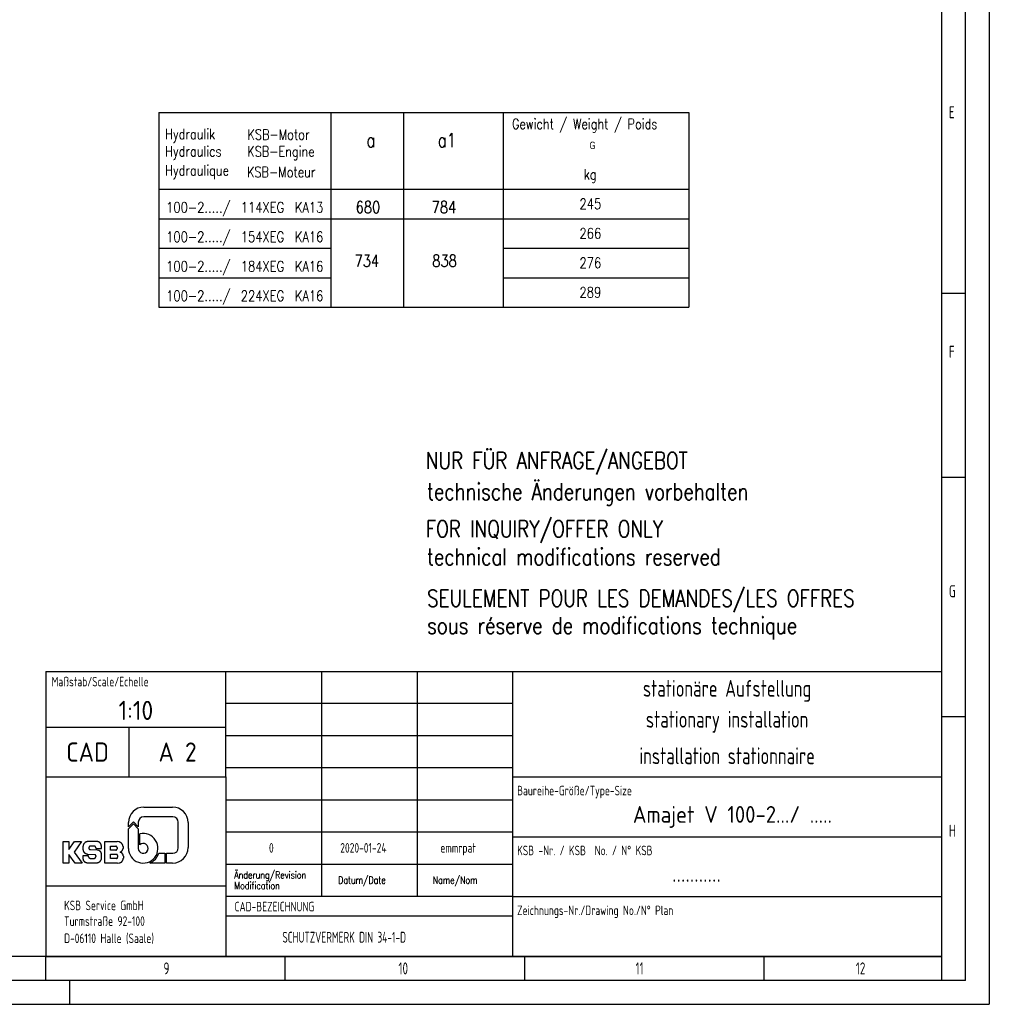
# Model space of a CAD drawing. Header units: millimetres. Extents: x 0 to 5940, y 0 to 4200.
# Tile 47 of 57: x 3915 to 5940, y 0 to 2056. Entities that reach past the tile are written whole.
import ezdxf
from ezdxf.enums import TextEntityAlignment as Align

# ---------------------------------------------------------------- set-up
doc = ezdxf.new("R2010")
doc.units = ezdxf.units.MM
doc.header["$LTSCALE"] = 50
doc.layers.get('0').update_dxf_attribs({"linetype": 'CONTINUOUS'})
for name, color, linetype in [('01-LINIE-025', 1, 'CONTINUOUS'), ('02-LINIE-035', 2, 'CONTINUOUS'), ('10-TEXT-025', 1, 'CONTINUOUS'), ('11-TEXT-035', 2, 'CONTINUOUS'), ('16-SCHRIFTFELDTXT-025', 1, 'CONTINUOUS'), ('KSB-BLATTRAND', 2, 'CONTINUOUS'), ('KSB-TEXT-025', 1, 'CONTINUOUS'), ('KSB-TEXT-035', 2, 'CONTINUOUS'), ('KSB-TEXT-050', 3, 'CONTINUOUS')]:
    doc.layers.add(name, color=color, linetype=linetype)
doc.layers.add('Level 4', color=7, linetype='CONTINUOUS', lineweight=0)
doc.styles.add('ACA_NORM', font='ROMANS.SHX')
doc.styles.add('ROMANS', font='romans', dxfattribs={"width": 0.8})
doc.styles.get("Standard").update_dxf_attribs({"font": 'ISOCP.SHX'})
doc.styles.add('Style-WORKING', font='WORKING.shx', dxfattribs={"width": 0.8})

# ---------------------------------------------------------------- blocks, each defined once
blk = doc.blocks.new('Rahmen_A2')
at = {"color": 1, "ltscale": 150}
for p, q in [((594, 420), (594, 0)), ((584, 410), (584, 5)), ((584, 10), (10, 10)), ((0, 0), (594, 0))]:
    blk.add_line(p, q, dxfattribs=at)
at = {"layer": 'KSB-BLATTRAND'}
for p, q in [((589, 5), (589, 415)), ((584, 148.5), (589, 148.5)), ((589, 110), (584, 110)), ((589, 60), (584, 60)), ((397, 5), (397, 10)), ((447, 5), (447, 10)), ((497, 5), (497, 10)), ((547, 5), (547, 10)), ((589, 5), (5, 5)), ((402, 0), (402, 5))]:
    blk.add_line(p, q, dxfattribs=at)
at = {"layer": 'KSB-BLATTRAND', "width": 0.75}
for s, p in [('E', (585.5625, 185)), ('F', (585.5625, 135)), ('G', (585.5625, 85)), ('H', (585.5625, 35)), ('9', (421.5625, 6.25)), ('10', (470.625, 6.25)), ('11', (520.125, 6.25)), ('12', (566.125, 6.25))]:
    blk.add_text(s, height=2.5, dxfattribs=at).set_placement(p)
blk = doc.blocks.new('A$Cf97495ae')
at = {"layer": 'KSB-TEXT-025'}
for p, q in [((168.9, 117), (228.6, 117)), ((146.8, 86.2), (136.5, 76)), ((136.5, 76), (136.5, 84.6)), ((157.1, 76), (146.8, 86.2)), ((157.1, 85.3), (157.1, 76)), ((229.3, 96.5), (168.3, 96.5)), ((240.5, 31.7), (240.5, 85.3)), ((261, 84.6), (261, 32.4)), ((136.5, 71.6), (146.8, 81.8)), ((136.5, 30.8), (136.5, 71.6)), ((146.8, 81.8), (157.1, 71.6)), ((157.1, 71.6), (157.1, 30.8)), ((0, 45), (12.2, 45)), ((0, 0), (0, 45)), ((12.2, 45), (12.2, 28.7)), ((12.2, 28.7), (23.9, 45)), ((38.4, 45), (22.9, 22.5)), ((23.9, 45), (38.4, 45)), ((71, 45.2), (51.6, 45.2)), ((86.9, 0), (86.9, 44.8)), ((86.9, 44.8), (112.7, 44.8)), ((117.2, 44.2), (112.7, 44.8)), ((160.2, 38.2), (160.2, 60.8)), ((22.9, 22.5), (39.9, 0)), ((41.4, 34.3), (41.4, 28.6)), ((53.5, 31.7), (53.5, 31.8)), ((65.1, 35.5), (56.8, 35.5)), ((71.2, 26.8), (56.9, 28)), ((68.5, 31.9), (68.5, 30.7)), ((68.5, 30.7), (80.2, 30.7)), ((75.1, 26.1), (71.2, 26.8)), ((80.2, 30.7), (80.1, 35.7)), ((99.1, 27.2), (99.1, 35.1)), ((99.1, 35.1), (110.4, 35.1)), ((110.4, 27.2), (99.1, 27.2)), ((112.9, 32.7), (112.9, 29.6)), ((119.1, 23.2), (119.2, 22.6)), ((125.3, 34.3), (125.3, 30.8)), ((12.2, 0), (0, 0)), ((24.9, 0), (12.2, 17.8)), ((12.2, 17.8), (12.2, 0)), ((39.9, 0), (24.9, 0)), ((53.1, 15.2), (40.9, 15.2)), ((40.9, 15.2), (41, 10.4)), ((50.5, 18.9), (66.3, 17.6)), ((50.6, 0.4), (70.3, 0.4)), ((53.1, 13.4), (53.1, 15.2)), ((56.5, 9.8), (65.1, 9.8)), ((68.5, 15.1), (68.5, 13.5)), ((80.5, 11.5), (80.4, 19.2)), ((113.9, 0), (86.9, 0)), ((99.1, 18.4), (111.4, 18.4)), ((99.1, 9.6), (99.1, 18.4)), ((111.4, 9.6), (99.1, 9.6)), ((113.9, 16), (113.9, 12.1)), ((113.9, 0), (117.5, 0.3)), ((126, 14.3), (126, 10.4)), ((212.5, 0), (181.5, 0)), ((199.7, 20.5), (212.5, 20.5)), ((212.5, 20.5), (212.5, 0)), ((215.6, 0), (215.6, 20.5)), ((215.6, 20.5), (229.3, 20.5)), ((228.6, 0), (215.6, 0))]:
    blk.add_line(p, q, dxfattribs=at)
for centre, radius, start, end in [((168.9, 84.6), 32.4, 90, 180), ((228.6, 84.6), 32.4, 0, 90), ((168.3, 85.3), 11.2, 90, 180), ((229.3, 85.3), 11.2, 0, 90), ((167.3, 30.8), 30.8, 180, 103.4339), ((167.3, 30.8), 10.3, 180, 134.1844), ((228.6, 32.4), 32.4, 270, 0), ((229.3, 31.7), 11.2, 270, 0), ((167.3, 30.8), 33.9, 294.7344, 342.377)]:
    blk.add_arc(centre, radius, start, end, dxfattribs=at)
for points, knots in [([(51.6, 45.2), (46.4, 43.4), (42.7, 39.5), (41.4, 34.3)], [0, 0, 0.33643, 0.669667, 1, 1]), ([(80.1, 35.7), (78.9, 40.2), (75.6, 43.7), (71, 45.2)], [0, 0, 0.330333, 0.66358, 1, 1]), ([(125.3, 34.3), (124.2, 38.7), (121.4, 42.2), (117.2, 44.2)], [0, 0, 0.330662, 0.663788, 1, 1]), ([(41.4, 28.6), (42.6, 24), (45.9, 20.5), (50.5, 18.9)], [0, 0, 0.330348, 0.663589, 1, 1]), ([(56.8, 35.5), (54.4, 34.3), (53.5, 31.8)], [0, 0, 0.503579, 1, 1]), ([(53.5, 31.7), (54.4, 29.2), (56.9, 28)], [0, 0, 0.496357, 1, 1]), ([(68.5, 31.9), (67.5, 34.3), (65.1, 35.5)], [0, 0, 0.496384, 1, 1]), ([(80.4, 19.2), (78.9, 23.5), (75.1, 26.1)], [0, 0, 0.496842, 1, 1]), ([(112.9, 32.7), (112.2, 34.4), (110.4, 35.1)], [0, 0, 0.496129, 1, 1]), ([(110.4, 27.2), (112.2, 27.9), (112.9, 29.6)], [0, 0, 0.503871, 1, 1]), ([(119.1, 23.2), (122.3, 24.7), (124.5, 27.5), (125.3, 30.8)], [0, 0, 0.336237, 0.669324, 1, 1]), ([(126, 14.3), (125.1, 18), (122.7, 21), (119.2, 22.6)], [0, 0, 0.330643, 0.663779, 1, 1]), ([(41, 10.4), (42.3, 5.6), (45.7, 2), (50.5, 0.4)], [0, 0, 0.330339, 0.663618, 1, 1]), ([(53.1, 13.4), (54.1, 11), (56.5, 9.8)], [0, 0, 0.496359, 1, 1]), ([(65.1, 9.8), (67.6, 11), (68.5, 13.5)], [0, 0, 0.503671, 1, 1]), ([(68.5, 15.1), (67.9, 16.8), (66.3, 17.6)], [0, 0, 0.496328, 1, 1]), ([(70.3, 0.4), (74.3, 1.5), (77.7, 4), (79.8, 7.5), (80.5, 11.5)], [0, 0, 0.252558, 0.503475, 0.752399, 1, 1]), ([(113.9, 16), (113.2, 17.7), (111.4, 18.4)], [0, 0, 0.496172, 1, 1]), ([(111.4, 9.6), (113.2, 10.3), (113.9, 12.1)], [0, 0, 0.503828, 1, 1]), ([(117.5, 0.3), (121.9, 2.2), (124.9, 5.8), (126, 10.4)], [0, 0, 0.336245, 0.669428, 1, 1])]:
    blk.add_open_spline(points, degree=1, knots=knots, dxfattribs=at)

msp = doc.modelspace()

# ---------------------------------------------------------------- linework, layer by layer
at = {"layer": '01-LINIE-025'}
for p, q in [((4205.86, 1640.27), (4925.18, 1640.27)), ((4925.18, 1640.27), (5312.56, 1640.27)), ((4205.86, 1578.67), (4565.06, 1578.67)), ((4925.18, 1578.67), (5312.56, 1578.67)), ((4205.86, 1517.07), (4565.06, 1517.07)), ((4925.18, 1517.07), (5312.56, 1517.07))]:
    msp.add_line(p, q, dxfattribs=at)
at = {"layer": '02-LINIE-035'}
for p, q in [((4205.86, 1861.95), (4205.86, 1455.47)), ((4205.86, 1861.95), (5312.56, 1861.95)), ((4565.06, 1861.95), (4565.06, 1455.47)), ((4717.08, 1861.95), (4717.08, 1455.47)), ((4925.18, 1861.95), (4925.18, 1455.47)), ((4925.18, 1861.95), (4925.18, 1455.47)), ((4205.86, 1701.87), (5312.56, 1701.87)), ((4205.86, 1455.47), (4925.18, 1455.47)), ((4925.18, 1455.47), (5312.56, 1455.47))]:
    msp.add_line(p, q, dxfattribs=at)
at = {"layer": 'KSB-BLATTRAND'}
for p, q in [((3970, 695), (3970, 100)), ((3970, 695), (5840, 695)), ((3970, 695), (3970, 100)), ((4346, 475), (4346, 695)), ((4546, 225), (4546, 695)), ((4746, 225), (4746, 695)), ((4945, 100), (4945, 695)), ((4945, 627.86), (4346, 627.86)), ((3970, 578.46), (4346, 578.46)), ((4144.04, 475), (4144.04, 578.46)), ((4945, 560.71), (4346, 560.71)), ((4945, 493.57), (4346, 493.57)), ((3970, 475), (4346, 475)), ((4346, 475), (4346, 100)), ((4945, 475), (5840, 475)), ((4945, 426.43), (4346, 426.43)), ((4945, 359.29), (4346, 359.29)), ((4945, 350), (5840, 350)), ((4945, 292.14), (4346, 292.14)), ((3970, 247.39), (4346, 247.39)), ((4945, 225), (4346, 225)), ((4945, 225), (5840, 225)), ((4346, 184.84), (4945, 184.84))]:
    msp.add_line(p, q, dxfattribs=at)
at = {"layer": 'KSB-BLATTRAND', "color": 3}
msp.add_line((3970, 100), (5840, 100), dxfattribs=at)
at = {"layer": 'Level 4', "color": 2, "linetype": 'Continuous', "lineweight": -3}
msp.add_line((5312.56, 1861.95), (5312.56, 1455.47), dxfattribs=at)

# ---------------------------------------------------------------- block references
at = {"layer": '01-LINIE-025'}
msp.add_blockref('A$Cf97495ae', (4005.94, 294.88), dxfattribs=at)
at = {"layer": 'KSB-BLATTRAND', "xscale": 10, "yscale": 10, "zscale": 10}
msp.add_blockref('Rahmen_A2', (0, 0), dxfattribs=at)

# ---------------------------------------------------------------- texts
at = {"layer": '02-LINIE-035', "style": 'ROMANS', "width": 0.8}
msp.add_text('Gewicht / Weight / Poids', height=21.5985, dxfattribs=at).set_placement((4943.26, 1827.41))
at = {"layer": '10-TEXT-025', "style": 'ROMANS', "width": 0.8}
for s, height, p in [('100-2...../', 22, (4221.16, 1653.21)), ('114XEG', 22, (4377.07, 1653.21)), ('KA13', 22, (4489.92, 1653.21)), ('680', 25, (4616.81, 1652.07)), ('784', 25, (4775.56, 1652.07)), ('245', 22, (5084.37, 1660.44)), ('100-2...../', 22, (4221.16, 1591.61)), ('154XEG', 22, (4377.07, 1591.61)), ('KA16', 22, (4489.92, 1591.61)), ('266', 22, (5084.37, 1598.84)), ('734', 25, (4614.49, 1540.05)), ('838', 25, (4776.74, 1540.05)), ('100-2...../', 22, (4221.16, 1530.01)), ('184XEG', 22, (4377.07, 1530.01)), ('KA16', 22, (4489.92, 1530.01)), ('276', 22, (5084.37, 1537.24)), ('100-2...../', 22, (4221.16, 1468.41)), ('224XEG', 22, (4377.07, 1468.41)), ('KA16', 22, (4489.92, 1468.41)), ('289', 22, (5084.37, 1475.64))]:
    msp.add_text(s, height=height, dxfattribs=at).set_placement(p)
at = {"layer": '11-TEXT-035', "style": 'ROMANS', "width": 0.8}
for s, height, p in [('Hydraulik', 21.598, (4219.12, 1806.23)), ('KSB-Motor', 21.598, (4390.97, 1805.27)), ('a', 28.88, (4639.37, 1790.06)), ('a1', 28.875, (4788.22, 1790.06)), ('Hydraulics', 21.598, (4219.12, 1770.29)), ('KSB-Engine', 21.598, (4390.5, 1769.91)), ('Hydraulique', 21.598, (4219.12, 1730.37)), ('KSB-Moteur', 21.598, (4390.03, 1727.07)), ('kg', 21.599, (5093.37, 1722.19)), ('NUR FÜR ANFRAGE/ANGEBOT', 35, (4763.33, 1117.97)), ('technische Änderungen vorbehalten', 35, (4766, 1052.97)), ('FOR INQUIRY/OFFER ONLY', 35, (4763.33, 975.21)), ('technical modifications reserved', 35, (4766, 916.88)), ('SEULEMENT POUR LES DEMANDES/LES OFFRES', 35, (4766, 830.25)), ('sous réserve de modifications technique', 35, (4766, 773.34))]:
    msp.add_text(s, height=height, dxfattribs=at).set_placement(p)
at = {"layer": '16-SCHRIFTFELDTXT-025', "style": 'ACA_NORM', "width": 0.8}
for s, p in [('Änderung/Revision', (4363.29, 262.61)), ('Datum/Date', (4580.39, 251.88)), ('Name/Nom', (4777.73, 251.88)), ('Modification', (4363.29, 240.51))]:
    msp.add_text(s, height=15, dxfattribs=at).set_placement(p)
at = {"layer": 'KSB-BLATTRAND', "color": 1}
for s, height, width, p in [('Maßstab/Scale/Echelle', 20, 0.8, (3982, 663.75)), ('Baureihe-Größe/Type-Size', 20, 0.8, (4954, 436.25)), ('0', 20, 0.8, (4435.85, 316.67)), ('2020-01-24', 20, 0.8, (4584.73, 316.67)), ('emmrpat', 20, 0.8, (4793.75, 316.67)), ('KSB -Nr. / KSB  No. / N° KSB', 20, 0.8, (4954, 311.25)), ('KSB Service GmbH ', 20, 0.8, (4008.01, 196.52)), ('CAD-BEZEICHNUNG', 20, 0.8, (4364, 193.97)), ('Zeichnungs-Nr./Drawing No./N° Plan', 20, 0.8, (4954, 186.25)), ('Turmstraße 92-100', 20, 0.8, (4008.01, 163.69)), ('D-06110 Halle (Saale)', 20, 0.8, (4008.01, 127.85)), ('SCHUTZVERMERK DIN 34-1-D', 22.68, 0.7, (4463.75, 128.7))]:
    msp.add_text(s, height=height, dxfattribs=dict(at, width=width)).set_placement(p)
at = {"layer": 'KSB-TEXT-035', "width": 0.8}
for s, p in [('stationäre Aufstellung', (5392.5, 654.5)), ('stationary installation', (5392.5, 589.94)), ('installation stationnaire', (5392.5, 518.95))]:
    msp.add_text(s, height=35, dxfattribs=at).set_placement(p, align=Align.MIDDLE)
at = {"layer": 'KSB-TEXT-035'}
for s, p in [('Amajet V 100-2.../ .....', (5403.61, 391.24)), ('...........', (5328.5, 273.25))]:
    msp.add_text(s, height=35, dxfattribs=at).set_placement(p, align=Align.MIDDLE)
at = {"layer": 'KSB-TEXT-050'}
for s, p in [('1:10', (4158, 613.68)), ('CAD', (4057.02, 526.73)), ('A 2', (4245.02, 526.73))]:
    msp.add_text(s, height=40, dxfattribs=at).set_placement(p, align=Align.MIDDLE)
at = {"layer": 'Level 4', "color": 1, "linetype": 'Continuous', "lineweight": -3, "style": 'Style-WORKING', "width": 0.8}
msp.add_text('G', height=15.43, dxfattribs=at).set_placement((5105.18, 1785.76))

doc.saveas('drawing.dxf')
